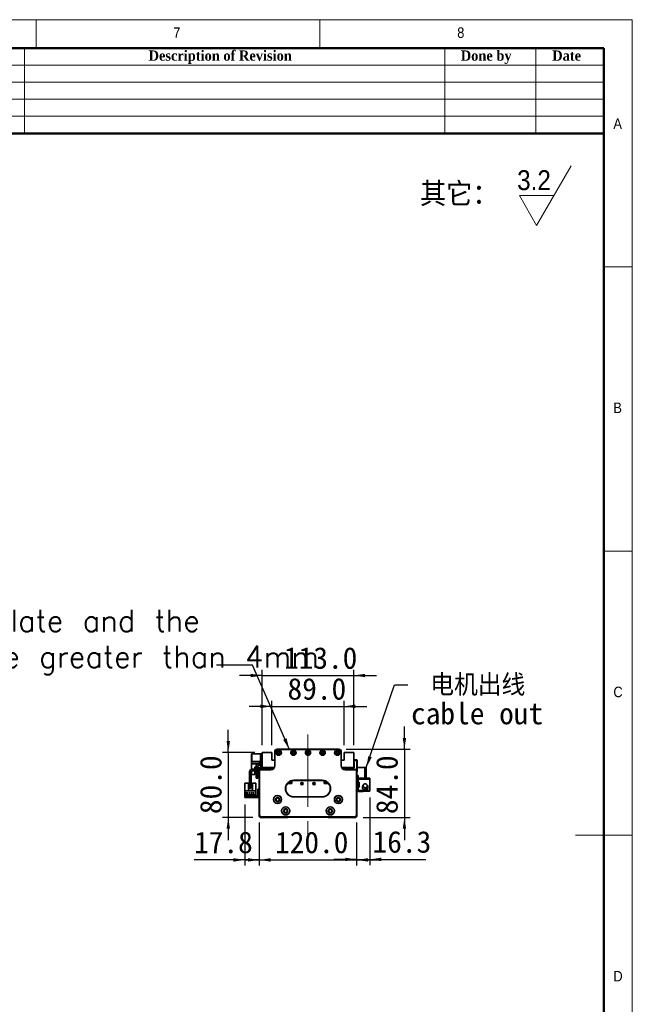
# Model space of a CAD drawing. Header units: millimetres. Extents: x 35 to 2905, y 35 to 2044.
# Tile 11 of 11: x 2150 to 2905, y 831 to 2044. Entities that reach past the tile are written whole.
import ezdxf

# ---------------------------------------------------------------- set-up
doc = ezdxf.new("R2010")
doc.units = ezdxf.units.MM
doc.header["$LTSCALE"] = 7
doc.linetypes.add('CENTERX2', pattern=[20.32, 12.7, -2.54, 2.54, -2.54])
doc.layers.add('黑色实线', color=7, linetype='Continuous')
doc.styles.add('SLDTEXTSTYLE0', font='Gothic.ttf', dxfattribs={"width": 0.913, "bigfont": 'bigfont'})
doc.styles.add('SLDTEXTSTYLE1', font='Gothic.ttf', dxfattribs={"width": 0.913})
doc.styles.add('SLDTEXTSTYLE2', font='timesbd.ttf', dxfattribs={"width": 0.933})
doc.styles.add('SLDTEXTSTYLE8', font='txt')
doc.styles.add('SLDTEXTSTYLE9', font='txt', dxfattribs={"bigfont": 'bigfont'})
doc.dimstyles.new('SLDDIMSTYLE0', dxfattribs={"dimtxt": 26.6, "dimasz": 14, "dimexe": 0, "dimexo": 0.0625, "dimgap": 6.65, "dimtad": 2, "dimdec": 1, "dimrnd": 1e-09, "dimzin": 4, "dimdsep": 46, "dimtxsty": 'SLDTEXTSTYLE8', "dimsah": 1, "dimcen": 0.09, "dimadec": 0, "dimazin": 1, "dimtfac": 1, "dimtdec": 1, "dimtmove": 0, "dimatfit": 0, "dimfxl": 0, "dimfrac": 2, "dimtolj": 1, "dimtzin": 12, "dimarcsym": 0})
doc.dimstyles.new('SLDDIMSTYLE1', dxfattribs={"dimtxt": 26.6, "dimasz": 14, "dimexe": 0, "dimexo": 0.0625, "dimgap": 6.65, "dimtad": 2, "dimdec": 1, "dimrnd": 1e-09, "dimzin": 12, "dimdsep": 46, "dimtxsty": 'SLDTEXTSTYLE8', "dimsah": 1, "dimcen": 0.09, "dimadec": 0, "dimazin": 3, "dimtfac": 1, "dimtdec": 1, "dimtmove": 0, "dimatfit": 0, "dimfxl": 0, "dimfrac": 2, "dimtolj": 1, "dimtzin": 12, "dimarcsym": 0})
doc.dimstyles.new('SLDDIMSTYLE2', dxfattribs={"dimtxt": 0.18, "dimasz": 14, "dimexe": 0, "dimexo": 0.0625, "dimgap": 0, "dimtad": 0, "dimtih": 1, "dimtoh": 1, "dimdec": 0, "dimrnd": 1e-09, "dimzin": 0, "dimdsep": 46, "dimtxsty": 'Standard', "dimsah": 1, "dimcen": 0.09, "dimadec": 0, "dimazin": 0, "dimtfac": 14, "dimtdec": 0, "dimtofl": 0, "dimtmove": 0, "dimatfit": 3, "dimfxl": 0, "dimfrac": 2, "dimtolj": 1, "dimtzin": 0, "dimarcsym": 0})

# ---------------------------------------------------------------- blocks, each defined once
blk = doc.blocks.new('SW_SFSYMBOL_0')
at = {"color": 0, "linetype": 'Continuous', "lineweight": 18}
for p, q in [((24, -36.7), (66.5, 36.8)), ((24, -36.7), (2.8, 0)), ((45.3, 0), (2.8, 0))]:
    blk.add_line(p, q, dxfattribs=at)
at = {"color": 0, "linetype": 'Continuous', "lineweight": 18, "insert": (0, 31.3), "char_height": 24.5, "attachment_point": 1, "style": 'SLDTEXTSTYLE1'}
blk.add_mtext('3.2', dxfattribs=at)
blk = doc.blocks.new('_D')
at = {"layer": '黑色实线'}
for p, q in [((2445.2, 1055.1), (2445.2, 1002.2)), ((2565.2, 1055.1), (2565.2, 1002.2)), ((2445.2, 1009.2), (2417.2, 1009.2)), ((2445.2, 1009.2), (2565.2, 1009.2)), ((2565.2, 1009.2), (2593.2, 1009.2))]:
    blk.add_line(p, q, dxfattribs=at)
for points in [[(2445.2, 1009.2), (2431.2, 1011.3), (2431.2, 1007.1)], [(2565.2, 1009.2), (2579.2, 1007.1), (2579.2, 1011.3)]]:
    blk.add_solid(points, dxfattribs=at)
at = {"layer": '黑色实线', "insert": (2464.6, 1044.1), "char_height": 26.6, "attachment_point": 1, "style": 'SLDTEXTSTYLE8'}
blk.add_mtext('120.0', dxfattribs=at)
blk = doc.blocks.new('_D_1')
at = {"layer": '黑色实线'}
for p, q in [((2427.4, 1077.3), (2427.4, 1002.2)), ((2445.2, 1055.1), (2445.2, 1002.2)), ((2427.4, 1009.2), (2364.8, 1009.2)), ((2427.4, 1009.2), (2445.2, 1009.2)), ((2445.2, 1009.2), (2473.2, 1009.2))]:
    blk.add_line(p, q, dxfattribs=at)
for points in [[(2427.4, 1009.2), (2413.4, 1011.3), (2413.4, 1007.1)], [(2445.2, 1009.2), (2459.2, 1007.1), (2459.2, 1011.3)]]:
    blk.add_solid(points, dxfattribs=at)
at = {"layer": '黑色实线', "insert": (2364.8, 1044.1), "char_height": 26.6, "attachment_point": 1, "style": 'SLDTEXTSTYLE8'}
blk.add_mtext('17.8', dxfattribs=at)
blk = doc.blocks.new('_D_2')
at = {"layer": '黑色实线'}
for p, q in [((2581.5, 1085.9), (2581.5, 1002.8)), ((2565.2, 1055.1), (2565.2, 1002.8)), ((2565.2, 1009.8), (2537.2, 1009.8)), ((2565.2, 1009.8), (2581.5, 1009.8)), ((2581.5, 1009.8), (2650.4, 1009.8))]:
    blk.add_line(p, q, dxfattribs=at)
for points in [[(2565.2, 1009.8), (2551.2, 1011.9), (2551.2, 1007.7)], [(2581.5, 1009.8), (2595.5, 1007.7), (2595.5, 1011.9)]]:
    blk.add_solid(points, dxfattribs=at)
at = {"layer": '黑色实线', "insert": (2584.8, 1044.7), "char_height": 26.6, "attachment_point": 1, "style": 'SLDTEXTSTYLE8'}
blk.add_mtext('16.3', dxfattribs=at)
blk = doc.blocks.new('_D_3')
at = {"layer": '黑色实线'}
for p, q in [((2624.1, 1145.5), (2624.1, 1173.5)), ((2552.1, 1145.5), (2631.1, 1145.5)), ((2624.1, 1145.5), (2624.1, 1061.5)), ((2573.1, 1061.5), (2631.1, 1061.5)), ((2624.1, 1061.5), (2624.1, 1033.5))]:
    blk.add_line(p, q, dxfattribs=at)
for points in [[(2624.1, 1145.5), (2626.2, 1159.5), (2622, 1159.5)], [(2624.1, 1061.5), (2622, 1047.5), (2626.2, 1047.5)]]:
    blk.add_solid(points, dxfattribs=at)
at = {"layer": '黑色实线', "insert": (2589.2, 1065.6), "char_height": 26.6, "attachment_point": 1, "rotation": 90, "style": 'SLDTEXTSTYLE8'}
blk.add_mtext('84.0', dxfattribs=at)
blk = doc.blocks.new('_D_4')
at = {"layer": '黑色实线'}
for p, q in [((2460.7, 1150.4), (2460.7, 1205.3)), ((2549.7, 1150.4), (2549.7, 1205.3)), ((2460.7, 1198.3), (2432.7, 1198.3)), ((2460.7, 1198.3), (2549.7, 1198.3)), ((2549.7, 1198.3), (2577.7, 1198.3))]:
    blk.add_line(p, q, dxfattribs=at)
for points in [[(2460.7, 1198.3), (2446.7, 1200.4), (2446.7, 1196.2)], [(2549.7, 1198.3), (2563.7, 1196.2), (2563.7, 1200.4)]]:
    blk.add_solid(points, dxfattribs=at)
at = {"layer": '黑色实线', "insert": (2480, 1233.2), "char_height": 26.6, "attachment_point": 1, "style": 'SLDTEXTSTYLE8'}
blk.add_mtext('89.0', dxfattribs=at)
blk = doc.blocks.new('_D_5')
at = {"layer": '黑色实线'}
for p, q in [((2448.7, 1150.4), (2448.7, 1243.3)), ((2561.7, 1150.4), (2561.7, 1243.3)), ((2448.7, 1236.3), (2420.7, 1236.3)), ((2448.7, 1236.3), (2561.7, 1236.3)), ((2561.7, 1236.3), (2589.7, 1236.3))]:
    blk.add_line(p, q, dxfattribs=at)
for points in [[(2448.7, 1236.3), (2434.7, 1238.4), (2434.7, 1234.2)], [(2561.7, 1236.3), (2575.7, 1234.2), (2575.7, 1238.4)]]:
    blk.add_solid(points, dxfattribs=at)
at = {"layer": '黑色实线', "insert": (2475.6, 1271.2), "char_height": 26.6, "attachment_point": 1, "style": 'SLDTEXTSTYLE8'}
blk.add_mtext('113.0', dxfattribs=at)
blk = doc.blocks.new('_D_6')
at = {"layer": '黑色实线'}
for p, q in [((2407, 1141.5), (2407, 1169.5)), ((2439.9, 1141.5), (2400, 1141.5)), ((2407, 1141.5), (2407, 1061.5)), ((2437.4, 1061.5), (2400, 1061.5)), ((2407, 1061.5), (2407, 1033.5))]:
    blk.add_line(p, q, dxfattribs=at)
for points in [[(2407, 1141.5), (2409.1, 1155.5), (2404.9, 1155.5)], [(2407, 1061.5), (2404.9, 1047.5), (2409.1, 1047.5)]]:
    blk.add_solid(points, dxfattribs=at)
at = {"layer": '黑色实线', "insert": (2372.1, 1065.6), "char_height": 26.6, "attachment_point": 1, "rotation": 90, "style": 'SLDTEXTSTYLE8'}
blk.add_mtext('80.0', dxfattribs=at)
blk = doc.blocks.new('SW_NOTE_3')
at = {"layer": '黑色实线', "color": 0, "char_height": 26.6, "attachment_point": 1}
for s, insert, style in [(' 电机出线', (4, 13.3), 'SLDTEXTSTYLE9'), ('cable out', (4, -21.8), 'SLDTEXTSTYLE8')]:
    blk.add_mtext(s, dxfattribs=dict(at, insert=insert, style=style))
blk = doc.blocks.new('SW_NOTE_4')
at = {"layer": '黑色实线', "color": 0, "insert": (-876.2, 68.1), "char_height": 26.6, "attachment_point": 1, "style": 'SLDTEXTSTYLE9'}
blk.add_mtext('The distance between the load plate and the \\Psteel belt protection belt shall be greater than 4mm', dxfattribs=at)

msp = doc.modelspace()

# ---------------------------------------------------------------- linework, layer by layer
at = {"color": 7, "linetype": 'Continuous', "lineweight": 18}
for p, q in [((2905, 2044), (35, 2044)), ((2170, 2044), (2170, 2009)), ((2520, 2009), (2520, 2044)), ((2905, 35), (2905, 2044)), ((70, 2009), (2870, 2009)), ((2156, 2009), (2156, 1904)), ((2674, 2009), (2674, 1904)), ((2786, 2009), (2786, 1904)), ((2870, 2009), (2870, 1904)), ((2870, 2009), (2870, 70)), ((2030, 1988), (2870, 1988)), ((2030, 1967), (2870, 1967)), ((2030, 1946), (2870, 1946)), ((2030, 1925), (2870, 1925)), ((2905, 1739.5), (2870, 1739.5)), ((2870, 1389.5), (2905, 1389.5)), ((2905, 1039.5), (2835, 1039.5))]:
    msp.add_line(p, q, dxfattribs=at)
at = {"color": 7, "linetype": 'Continuous', "lineweight": 50}
for p, q in [((2870, 2009), (70, 2009)), ((2870, 2009), (2870, 70)), ((2870, 1904), (2030, 1904))]:
    msp.add_line(p, q, dxfattribs=at)
at = {"color": 7, "linetype": 'Continuous', "lineweight": 35}
for p, q in [((2436.0425731, 1140.0201636), (2435.7425755, 1139.720166)), ((2436.0425731, 1140.0201636), (2436.0425731, 1139.720166)), ((2436.0425731, 1140.0201636), (2446.7425754, 1140.0201636)), ((2446.7425754, 1140.0201636), (2448.7425758, 1140.0201636)), ((2446.7425754, 1139.0201616), (2446.7425754, 1140.0201636)), ((2448.7425758, 1141.5201666), (2448.7425758, 1123.0201627)), ((2460.742574, 1141.5201666), (2448.7425758, 1141.5201666)), ((2460.742574, 1132.020166), (2460.742574, 1141.5201666)), ((2464.2236417, 1142.7201646), (2464.2236417, 1140.7201606)), ((2464.2236417, 1142.7201646), (2464.2543865, 1142.7201646)), ((2464.2236417, 1140.7201606), (2464.2477145, 1140.7201606)), ((2464.2477145, 1142.5201612), (2464.5477122, 1142.5201612)), ((2464.2477145, 1125.520164), (2464.2477145, 1142.5201612)), ((2464.5477122, 1142.5201612), (2464.5477122, 1125.520164)), ((2467.2477132, 1145.5201673), (2467.2477132, 1145.2201622)), ((2467.2477132, 1145.5201673), (2543.2477144, 1145.5201673)), ((2543.2477144, 1145.2201622), (2467.2477132, 1145.2201622)), ((2543.2477144, 1145.5201673), (2543.2477144, 1145.2201622)), ((2546.2477131, 1142.5201612), (2545.9477117, 1142.5201612)), ((2545.9477117, 1125.520164), (2545.9477117, 1142.5201612)), ((2546.2410374, 1142.7201646), (2546.2708434, 1142.7201646)), ((2546.2477131, 1142.5201612), (2546.2477131, 1125.520164)), ((2546.2708434, 1140.7201606), (2546.2477131, 1140.7201606)), ((2546.2708434, 1142.7201646), (2546.2708434, 1140.7201606)), ((2549.7425755, 1141.5201666), (2549.7425755, 1132.020166)), ((2561.7425738, 1141.5201666), (2549.7425755, 1141.5201666)), ((2561.7425738, 1123.0201627), (2561.7425738, 1141.5201666)), ((2435.4425779, 1127.4201627), (2435.4425779, 1130.0201657)), ((2435.4425779, 1130.0201657), (2446.7425754, 1130.0201657)), ((2436.0425731, 1139.720166), (2435.7425755, 1139.5958977)), ((2435.7425755, 1139.5958977), (2435.7425755, 1139.720166)), ((2435.7425755, 1130.4444278), (2435.7425755, 1139.5958977)), ((2436.0425731, 1130.3201633), (2435.7425755, 1130.4444278)), ((2435.7425755, 1130.3201633), (2435.7425755, 1130.4444278)), ((2435.7425755, 1130.3201633), (2436.0425731, 1130.0201657)), ((2436.0425731, 1139.720166), (2436.0425731, 1130.3201633)), ((2446.7425754, 1139.720166), (2436.0425731, 1139.720166)), ((2436.0425731, 1130.3201633), (2436.0425731, 1130.0201657)), ((2436.0425731, 1130.3201633), (2446.7425754, 1130.3201633)), ((2448.7425758, 1139.0201616), (2446.7425754, 1139.0201616)), ((2446.7425754, 1139.0201616), (2446.7425754, 1130.520163)), ((2446.7425754, 1130.520163), (2448.7425758, 1130.520163)), ((2446.7425754, 1129.5201647), (2446.7425754, 1130.520163)), ((2448.7425758, 1129.5201647), (2446.7425754, 1129.5201647)), ((2446.7425754, 1129.5201647), (2446.7425754, 1122.5201654)), ((2464.2477145, 1132.020166), (2460.742574, 1132.020166)), ((2549.7425755, 1132.020166), (2546.2477131, 1132.020166)), ((2561.7425738, 1132.5201633), (2565.4425768, 1132.5201633)), ((2565.4425768, 1131.520165), (2561.7425738, 1131.520165)), ((2561.7425738, 1130.0201657), (2562.2425748, 1130.0201657)), ((2562.2425748, 1130.0201657), (2562.2425748, 1122.0201644)), ((2565.4425768, 1131.520165), (2565.4425768, 1132.5201633)), ((2565.4425768, 1132.5201633), (2565.7425744, 1132.2201657)), ((2565.4425768, 1118.5201647), (2565.4425768, 1131.520165)), ((2565.4425768, 1131.520165), (2565.7425744, 1131.3959005)), ((2565.7425744, 1132.2201657), (2565.7425744, 1131.3959005)), ((2565.7425744, 1131.3959005), (2565.7425744, 1118.6444292)), ((2433.2425779, 1117.5201627), (2433.2425779, 1098.5201633)), ((2435.2425745, 1117.5201627), (2435.2425745, 1098.5201633)), ((2435.4425779, 1127.4201627), (2443.1021398, 1127.4201627)), ((2435.4425779, 1120.7697781), (2435.4425779, 1127.4201627)), ((2435.4425779, 1114.5201641), (2435.4425779, 1118.2684953)), ((2445.2425724, 1121.0201624), (2436.7425775, 1121.0201624)), ((2445.2425724, 1119.0201658), (2436.7425775, 1119.0201658)), ((2439.7425761, 1123.5201637), (2441.2425717, 1123.5201637)), ((2439.7425761, 1121.0201624), (2439.7425761, 1123.5201637)), ((2439.7425761, 1114.5201641), (2439.7425761, 1119.0201658)), ((2441.2425717, 1124.0410338), (2441.2425717, 1121.0201624)), ((2441.2425717, 1119.0201658), (2441.2425717, 1118.0201637)), ((2441.2425717, 1118.0201637), (2443.2425758, 1118.0201637)), ((2441.2425717, 1110.0201624), (2441.2425717, 1118.0201637)), ((2443.2425758, 1124.0201647), (2443.2425758, 1121.0201624)), ((2443.2425758, 1123.5201637), (2444.7425788, 1123.5201637)), ((2443.2425758, 1119.0201658), (2443.2425758, 1118.0201637)), ((2443.2425758, 1118.0201637), (2443.2425758, 1110.0201624)), ((2444.7425788, 1123.5201637), (2444.7425788, 1121.0201624)), ((2444.7425788, 1119.0201658), (2444.7425788, 1114.5201641)), ((2445.5477109, 1119.0201658), (2445.2477133, 1119.0201658)), ((2445.2477133, 1064.0201642), (2445.2477133, 1119.0201658)), ((2445.5477109, 1119.0201658), (2445.5477109, 1064.1444287)), ((2446.7477126, 1120.2201637), (2446.7477126, 1120.5201651)), ((2446.7477126, 1120.5201651), (2459.2477119, 1120.5201651)), ((2459.2477119, 1120.2201637), (2446.7477126, 1120.2201637)), ((2448.7425758, 1123.0201627), (2463.5778403, 1123.0201627)), ((2448.7425758, 1123.0201627), (2448.7425758, 1122.5201654)), ((2449.0425734, 1120.5201651), (2449.0425734, 1123.0201627)), ((2450.7425761, 1123.0201627), (2449.7425741, 1122.0201644)), ((2449.7425741, 1122.0201644), (2449.7425741, 1120.5201651)), ((2451.2425771, 1122.0201644), (2450.2425751, 1121.0201624)), ((2450.2425751, 1121.0201624), (2450.2425751, 1120.5201651)), ((2451.2425771, 1121.9201627), (2450.3425768, 1121.0201624)), ((2450.3425768, 1121.0201624), (2450.3425768, 1120.5201651)), ((2462.8184287, 1122.0201644), (2451.2425771, 1122.0201644)), ((2462.7175851, 1121.9201627), (2451.2425771, 1121.9201627)), ((2459.2477119, 1120.2201637), (2459.2477119, 1120.5201651)), ((2461.8746823, 1122.8130589), (2461.6675748, 1123.0201627)), ((2463.2477125, 1122.5201654), (2462.5817871, 1122.5201654)), ((2464.5477122, 1125.520164), (2464.2477145, 1125.520164)), ((2546.2477131, 1125.520164), (2545.9477117, 1125.520164)), ((2546.9175873, 1123.0201627), (2561.7425738, 1123.0201627)), ((2547.9033625, 1122.5201654), (2547.2477151, 1122.5201654)), ((2559.2425762, 1122.0201644), (2547.6769989, 1122.0201644)), ((2559.2425762, 1121.9201627), (2547.7778425, 1121.9201627)), ((2548.8175748, 1123.0201627), (2548.6104673, 1122.8130589)), ((2551.247712, 1120.5201651), (2563.747715, 1120.5201651)), ((2551.247712, 1120.5201651), (2551.247712, 1120.2201637)), ((2563.747715, 1120.2201637), (2551.247712, 1120.2201637)), ((2560.2425745, 1121.0201624), (2559.2425762, 1122.0201644)), ((2560.1425765, 1121.0201624), (2559.2425762, 1121.9201627)), ((2560.7425755, 1122.0201644), (2559.7425735, 1123.0201627)), ((2560.1425765, 1120.5201651), (2560.1425765, 1121.0201624)), ((2560.2425745, 1120.5201651), (2560.2425745, 1121.0201624)), ((2560.7425755, 1120.5201651), (2560.7425755, 1122.0201644)), ((2562.2425748, 1122.0201644), (2560.7425755, 1122.0201644)), ((2562.2425748, 1123.0201627), (2561.7425738, 1123.0201627)), ((2563.747715, 1120.5201651), (2563.747715, 1120.2201637)), ((2564.947713, 1064.1444287), (2564.947713, 1119.0201658)), ((2565.2477143, 1119.0201658), (2564.947713, 1119.0201658)), ((2565.2477143, 1119.0201658), (2565.2477143, 1064.0201642)), ((2565.2477143, 1118.5201647), (2565.4425768, 1118.5201647)), ((2565.4425768, 1117.5201627), (2565.2477143, 1117.5201627)), ((2565.4425768, 1118.5201647), (2565.7425744, 1118.6444292)), ((2565.4425768, 1117.5201627), (2565.4425768, 1118.5201647)), ((2565.7425744, 1117.8201641), (2565.4425768, 1117.5201627)), ((2575.1425734, 1123.0201627), (2565.7425744, 1123.0201627)), ((2565.7425744, 1118.6444292), (2565.7425744, 1117.8201641)), ((2575.1425734, 1110.0201624), (2575.1425734, 1123.0201627)), ((2575.1425734, 1123.0201627), (2577.1425774, 1123.0201627)), ((2577.1425774, 1123.0201627), (2577.1425774, 1110.0201624)), ((2427.44771, 1103.7170569), (2431.7477157, 1103.7170569)), ((2427.44771, 1103.7170569), (2427.44771, 1094.4170578)), ((2431.7477157, 1094.7170573), (2431.7477157, 1103.7170569)), ((2439.7425761, 1114.5201641), (2435.4425779, 1114.5201641)), ((2436.747711, 1103.7170569), (2436.747711, 1094.7170573)), ((2436.747711, 1103.7170569), (2441.0477167, 1103.7170569)), ((2441.0477167, 1103.7170569), (2441.0477167, 1094.4170578)), ((2443.2425758, 1110.0201624), (2441.2425717, 1110.0201624)), ((2445.2477133, 1114.5201641), (2444.7425788, 1114.5201641)), ((2480.1483711, 1103.5201641), (2482.5425761, 1103.5201641)), ((2483.1425751, 1104.120165), (2482.5425761, 1103.5201641)), ((2482.5425761, 1103.5201641), (2482.7425757, 1103.5201641)), ((2482.7425757, 1103.5201641), (2483.2425749, 1104.0201633)), ((2483.1425751, 1104.120165), (2483.1425751, 1105.8966907)), ((2483.2425749, 1104.0201633), (2483.2425749, 1105.9478576)), ((2483.2425749, 1104.120165), (2483.4425745, 1104.3201646)), ((2483.4425745, 1104.3201646), (2483.4425745, 1106.0460041)), ((2483.7425759, 1104.6201641), (2483.4425745, 1104.3201646)), ((2483.7425759, 1104.6201641), (2483.7425759, 1106.1830724)), ((2485.2425752, 1103.1201648), (2485.2425752, 1106.7012938)), ((2487.7477137, 1107.3201651), (2522.747713, 1107.3201651)), ((2487.7477137, 1107.3201651), (2487.7477137, 1107.0201638)), ((2522.747713, 1107.0201638), (2487.7477137, 1107.0201638)), ((2522.747713, 1107.3201651), (2522.747713, 1107.0201638)), ((2525.2425743, 1106.7039462), (2525.2425743, 1103.1201648)), ((2526.2425745, 1106.3895802), (2526.2425745, 1103.2201647)), ((2526.7425755, 1106.1875577), (2526.7425755, 1104.6201641)), ((2526.7425755, 1104.6201641), (2527.2425747, 1104.120165)), ((2527.2425747, 1105.9530358), (2527.2425747, 1104.0201633)), ((2527.2425747, 1104.0201633), (2527.7425757, 1103.5201641)), ((2527.3425745, 1105.9020142), (2527.3425745, 1104.120165)), ((2527.3425745, 1104.120165), (2527.9425753, 1103.5201641)), ((2527.7425757, 1103.5201641), (2527.9425753, 1103.5201641)), ((2527.9425753, 1103.5201641), (2530.3470546, 1103.5201641)), ((2567.1425758, 1113.0201648), (2565.2477143, 1113.0201648)), ((2567.1425758, 1110.0201624), (2567.1425758, 1113.0201648)), ((2575.1425734, 1110.0201624), (2567.1425758, 1110.0201624)), ((2567.1425758, 1110.0201624), (2567.1425758, 1108.8201645)), ((2567.1425758, 1104.8201638), (2567.1425758, 1108.8201645)), ((2567.1425758, 1108.8201645), (2581.5425774, 1108.8201645)), ((2567.1425758, 1104.8201638), (2567.1425758, 1104.3201646)), ((2568.1425741, 1104.8201638), (2567.1425758, 1104.8201638)), ((2567.1425758, 1104.3201646), (2567.1425758, 1099.3201638)), ((2568.1425741, 1104.3201646), (2567.1425758, 1104.3201646)), ((2568.1425741, 1098.8201647), (2568.1425741, 1104.8201638)), ((2573.1425768, 1110.0201624), (2573.1425768, 1109.8201628)), ((2581.5425774, 1109.8201628), (2573.1425768, 1109.8201628)), ((2577.1425774, 1110.0201624), (2575.1425734, 1110.0201624)), ((2581.5425774, 1109.8201628), (2581.5425774, 1108.8201645)), ((2581.5425774, 1108.8201645), (2581.5425774, 1094.820164)), ((2427.44771, 1094.4170578), (2427.44771, 1088.2170572)), ((2441.0477167, 1094.4170578), (2427.44771, 1094.4170578)), ((2431.1877152, 1091.7670577), (2428.6877101, 1091.7670577)), ((2428.6877101, 1091.7670577), (2428.6877101, 1091.4670563)), ((2428.6877101, 1091.4670563), (2431.1877152, 1091.4670563)), ((2431.1877152, 1091.4670563), (2431.1877152, 1091.7670577)), ((2436.747711, 1094.7170573), (2431.7477157, 1094.7170573)), ((2433.727715, 1091.7670577), (2432.2277119, 1091.7670577)), ((2432.2277119, 1091.7670577), (2432.2277119, 1091.4670563)), ((2432.2277119, 1091.4670563), (2433.727715, 1091.4670563)), ((2433.2425779, 1097.520165), (2433.2425779, 1098.5201633)), ((2433.2425779, 1098.5201633), (2435.2425745, 1098.5201633)), ((2435.2425745, 1097.520165), (2433.2425779, 1097.520165)), ((2433.727715, 1091.4670563), (2433.727715, 1091.7670577)), ((2436.2677148, 1091.7670577), (2434.7677117, 1091.7670577)), ((2434.7677117, 1091.7670577), (2434.7677117, 1091.4670563)), ((2434.7677117, 1091.4670563), (2436.2677148, 1091.4670563)), ((2435.2425745, 1098.5201633), (2435.2425745, 1097.520165)), ((2436.2677148, 1091.4670563), (2436.2677148, 1091.7670577)), ((2438.8077145, 1091.7670577), (2437.3077115, 1091.7670577)), ((2437.3077115, 1091.7670577), (2437.3077115, 1091.4670563)), ((2437.3077115, 1091.4670563), (2438.8077145, 1091.4670563)), ((2438.8077145, 1091.4670563), (2438.8077145, 1091.7670577)), ((2441.0477167, 1088.2170572), (2441.0477167, 1094.4170578)), ((2443.2477167, 1095.2170564), (2443.2477167, 1096.2170566)), ((2443.2477167, 1096.2170566), (2445.2477133, 1096.2170566)), ((2445.2477133, 1095.2170564), (2443.2477167, 1095.2170564)), ((2443.2477167, 1087.217057), (2443.2477167, 1095.2170564)), ((2479.823699, 1103.1201648), (2485.2425752, 1103.1201648)), ((2479.9016954, 1103.2201647), (2485.2425752, 1103.2201647)), ((2525.2425743, 1103.2201647), (2530.5937322, 1103.2201647)), ((2525.2425743, 1103.1201648), (2530.6717267, 1103.1201648)), ((2567.1425758, 1098.8201647), (2567.1425758, 1099.3201638)), ((2567.1425758, 1099.3201638), (2568.1425741, 1099.3201638)), ((2567.1425758, 1094.820164), (2567.1425758, 1098.8201647)), ((2567.1425758, 1098.8201647), (2568.1425741, 1098.8201647)), ((2567.1425758, 1094.820164), (2567.1425758, 1093.6201642)), ((2581.5425774, 1094.820164), (2567.1425758, 1094.820164)), ((2573.1425768, 1093.6201642), (2567.1425758, 1093.6201642)), ((2572.5918075, 1099.6171347), (2572.4925732, 1098.8201647)), ((2572.8264859, 1100.255059), (2572.69131, 1099.9392233)), ((2572.7033576, 1100.3991998), (2572.7373695, 1100.4103607)), ((2572.7373695, 1097.2299686), (2572.7033576, 1097.2411277)), ((2572.8592163, 1100.2389508), (2572.7367585, 1100.2992092)), ((2572.7373695, 1100.4103607), (2573.121134, 1100.9853556)), ((2572.8974527, 1100.3315895), (2572.7373695, 1100.4103607)), ((2573.1425768, 1093.8201639), (2581.5425774, 1093.8201639)), ((2573.1425768, 1093.8201639), (2573.1425768, 1093.6201642)), ((2578.0343002, 1099.3731188), (2578.0617109, 1099.3938519)), ((2581.5425774, 1094.820164), (2581.5425774, 1093.8201639)), ((2427.44771, 1086.2170568), (2427.44771, 1088.2170572)), ((2427.44771, 1088.2170572), (2428.447712, 1088.2170572)), ((2428.447712, 1086.2170568), (2427.44771, 1086.2170568)), ((2440.7477116, 1089.5170568), (2427.7477151, 1089.5170568)), ((2427.7477151, 1089.5170568), (2427.7477151, 1088.8170571)), ((2427.7477151, 1088.8170571), (2440.7477116, 1088.8170571)), ((2428.447712, 1088.2170572), (2428.447712, 1086.2170568)), ((2442.2477147, 1088.2170572), (2428.447712, 1088.2170572)), ((2442.2477147, 1086.2170568), (2428.447712, 1086.2170568)), ((2440.7477116, 1088.8170571), (2440.7477116, 1089.5170568)), ((2442.2477147, 1088.2170572), (2442.2477147, 1086.2170568)), ((2443.2477167, 1087.217057), (2445.2477133, 1087.217057)), ((2443.2477167, 1086.2170568), (2443.2477167, 1087.217057)), ((2445.2477133, 1086.2170568), (2443.2477167, 1086.2170568)), ((2487.7477137, 1087.0201642), (2522.747713, 1087.0201642)), ((2487.7477137, 1087.0201642), (2487.7477137, 1086.7201638)), ((2522.747713, 1086.7201638), (2487.7477137, 1086.7201638)), ((2522.747713, 1087.0201642), (2522.747713, 1086.7201638)), ((2445.5477109, 1064.1444287), (2445.2477133, 1064.0201642)), ((2447.2477136, 1062.0201639), (2445.2477133, 1064.0201642)), ((2445.2477133, 1062.5201639), (2445.2477133, 1064.0201642)), ((2446.2477116, 1061.5201638), (2445.2477133, 1062.5201639)), ((2445.5477109, 1064.1444287), (2447.3719781, 1062.3201643)), ((2480.2477134, 1061.5201638), (2446.2477116, 1061.5201638)), ((2447.3719781, 1062.3201643), (2447.2477136, 1062.0201639)), ((2563.247714, 1062.0201639), (2447.2477136, 1062.0201639)), ((2447.3719781, 1062.3201643), (2563.1234495, 1062.3201643)), ((2480.2477134, 1061.5201638), (2480.7477126, 1062.0201639)), ((2530.2477142, 1061.5201638), (2529.7477132, 1062.0201639)), ((2564.2477123, 1061.5201638), (2530.2477142, 1061.5201638)), ((2563.1234495, 1062.3201643), (2564.947713, 1064.1444287)), ((2563.1234495, 1062.3201643), (2563.247714, 1062.0201639)), ((2565.2477143, 1064.0201642), (2563.247714, 1062.0201639)), ((2564.2477123, 1061.5201638), (2565.2477143, 1062.5201639)), ((2564.947713, 1064.1444287), (2565.2477143, 1064.0201642)), ((2565.2477143, 1062.5201639), (2565.2477143, 1064.0201642))]:
    msp.add_line(p, q, dxfattribs=at)
at = {"color": 7, "linetype": 'Continuous', "lineweight": 35, "flags": 128}
msp.add_lwpolyline([(2442.2477147, 1086.2170568), (2442.8329876, 1086.274701), (2443.2477167, 1086.3886297)], dxfattribs=at)
at = {"color": 7, "linetype": 'Continuous', "lineweight": 35}
for centre, radius in [((2469.2477133, 1141.2701642), 3.25), ((2469.2477133, 1141.2701642), 3), ((2469.2477133, 1141.2701642), 1.6), ((2469.2477133, 1141.2701642), 1.25), ((2487.2477133, 1141.2701642), 3.25), ((2487.2477133, 1141.2701642), 3), ((2487.2477133, 1141.2701642), 1.6), ((2487.2477133, 1141.2701642), 1.25), ((2505.2477133, 1141.2701642), 3.25), ((2505.2477133, 1141.2701642), 3), ((2505.2477133, 1141.2701642), 1.6), ((2505.2477133, 1141.2701642), 1.25), ((2523.2477133, 1141.2701642), 3.25), ((2523.2477133, 1141.2701642), 3), ((2523.2477133, 1141.2701642), 1.6), ((2523.2477133, 1141.2701642), 1.25), ((2541.2477133, 1141.2701642), 3.25), ((2541.2477133, 1141.2701642), 3), ((2541.2477133, 1141.2701642), 1.6), ((2541.2477133, 1141.2701642), 1.25), ((2497.7425752, 1103.2201642), 1.525), ((2497.7425752, 1103.2201642), 1.25), ((2512.7425752, 1103.2201642), 1.525), ((2512.7425752, 1103.2201642), 1.25), ((2467.7477133, 1083.5506874), 5.025), ((2467.7477133, 1083.5506874), 5), ((2467.7477133, 1083.5506874), 2.65), ((2467.7477133, 1083.5506874), 2.1), ((2542.7477133, 1083.5506874), 5.025), ((2542.7477133, 1083.5506874), 5), ((2542.7477133, 1083.5506874), 2.65), ((2542.7477133, 1083.5506874), 2.1), ((2477.7477133, 1069.5506874), 5.025), ((2477.7477133, 1069.5506874), 5), ((2477.7477133, 1069.5506874), 2.65), ((2477.7477133, 1069.5506874), 2.1), ((2532.7477133, 1069.5506874), 5.025), ((2532.7477133, 1069.5506874), 5), ((2532.7477133, 1069.5506874), 2.65), ((2532.7477133, 1069.5506874), 2.1)]:
    msp.add_circle(centre, radius, dxfattribs=at)
for centre, radius, start, end in [((2467.2477133, 1142.5201642), 3, 90, 180), ((2467.2477133, 1142.5201642), 2.7, 90, 180), ((2543.2477133, 1142.5201642), 3, 0, 90), ((2543.2477133, 1142.5201642), 2.7, 0, 90), ((2445.2425752, 1124.0410338), 4, 94.7801918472, 180), ((2444.7425752, 1130.0201642), 2, 274.7801918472, 0), ((2436.7425752, 1117.5201642), 3.5, 90, 180), ((2436.7425752, 1117.5201642), 1.5, 90, 180), ((2445.2425752, 1124.0201642), 2, 94.7801918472, 180), ((2444.7425752, 1129.9992946), 4, 274.7801918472, 300), ((2445.2425752, 1122.5201642), 1.5, 270, 0), ((2446.7477133, 1119.0201642), 1.5, 90, 180), ((2446.7477133, 1119.0201642), 1.2, 90, 180), ((2445.2425752, 1122.5201642), 3.5, 325.150095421, 0), ((2459.2477133, 1125.5201642), 5.3, 270, 0), ((2459.2477133, 1125.5201642), 5, 270, 0), ((2462.5817888, 1123.5201642), 1, 225, 270), ((2551.2477133, 1125.5201642), 5.3, 180, 270), ((2551.2477133, 1125.5201642), 5, 180, 270), ((2547.9033617, 1123.5201642), 1, 270, 315), ((2563.7477133, 1119.0201642), 1.5, 0, 90), ((2563.7477133, 1119.0201642), 1.2, 0, 90), ((2487.7477133, 1097.0201642), 10.3, 90, 270), ((2487.7477133, 1097.0201642), 10, 90, 270), ((2522.7477133, 1097.0201642), 10.3, 270, 90), ((2522.7477133, 1097.0201642), 10, 270, 90), ((2575.7425752, 1098.8201642), 3.4, 207.8854130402, 44.3134751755), ((2575.7425752, 1098.8201642), 3.45, 237.5742082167, 0), ((2575.7425752, 1098.8201642), 2.5, 274.0682455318, 11.0547454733), ((2575.7425752, 1098.8201642), 2.6, 277.2742732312, 10.9089677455), ((2575.7425752, 1098.8201642), 3.45, 0, 47.8989058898), ((2442.2477133, 1089.2170572), 1, 270, 0)]:
    msp.add_arc(centre, radius, start, end, dxfattribs=at)
for points, knots in [([(2573.5689586, 1101.7468533), (2573.3871688, 1101.3878427), (2573.0540596, 1100.7299963), (2572.5945334, 1099.6707561), (2572.3746639, 1098.8501713), (2572.3186507, 1098.180427), (2572.4219333, 1097.6200855), (2572.6466414, 1097.0166176), (2573.0998409, 1096.4196799), (2573.7847264, 1095.9820479), (2574.5085832, 1095.744842), (2575.2706999, 1095.7417821), (2575.9797648, 1095.9763621), (2576.159729, 1096.097445), (2576.1126499, 1096.1338357), (2576.0959869, 1096.1467157)], [0, 0, 0, 0, 0.1800956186, 0.3300049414, 0.4496457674, 0.5397476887, 0.5746207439, 0.6053221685, 0.6784004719, 0.7214050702, 0.7619804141, 0.829160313, 0.8886692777, 0.9605960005, 1, 1, 1, 1]), ([(2577.1319753, 1102.5833226), (2577.3810764, 1102.3535058), (2577.879838, 1101.8933563), (2578.2847147, 1100.9760628), (2578.3260527, 1100.0585498), (2578.0458776, 1099.2635105), (2577.5350265, 1098.6470293), (2576.8416548, 1098.2368329), (2576.0343619, 1098.0724415), (2575.1951106, 1098.1765803), (2574.4163019, 1098.547318), (2573.7954741, 1099.1486831), (2573.4046314, 1099.9115269), (2573.3176602, 1100.7564472), (2573.4218084, 1101.5147425), (2573.7663019, 1102.1074522), (2574.2972715, 1102.5282943), (2575.0308786, 1102.7736344), (2575.7771085, 1102.8516222), (2576.3210642, 1102.8786496), (2576.5800588, 1102.8636951), (2576.6650804, 1102.8687138), (2576.6874066, 1102.8572569), (2576.7615786, 1102.8252268), (2576.9177039, 1102.7367298), (2577.0497819, 1102.6421688), (2577.1319753, 1102.5833226)], [0, 0, 0, 0, 0.0648169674, 0.12977944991, 0.18973232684, 0.24261739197, 0.29441272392, 0.34624336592, 0.39872375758, 0.45219913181, 0.50660097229, 0.56145214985, 0.61605109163, 0.6697717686, 0.72706921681, 0.76537680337, 0.80369057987, 0.85890853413, 0.91422882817, 0.94955487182, 0.96400091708, 0.96485039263, 0.96575889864, 0.96870980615, 0.98052781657, 1, 1, 1, 1]), ([(2577.9669767, 1097.6790989), (2578.069067, 1097.926085), (2578.2626675, 1098.3944605), (2578.307087, 1098.903675), (2578.2212561, 1099.2072667), (2578.19489, 1099.300526)], [0, 0, 0, 0, 0.4359572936, 0.82673383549, 1, 1, 1, 1])]:
    msp.add_open_spline(points, degree=3, knots=knots, dxfattribs=at)
at = {"layer": '黑色实线', "linetype": 'CENTERX2', "lineweight": 18}
msp.add_line((2505.2477133, 1163.4701642), (2505.2477133, 1019.5701642), dxfattribs=at)

# ---------------------------------------------------------------- block references
at = {"color": 7, "linetype": 'Continuous', "lineweight": 18}
msp.add_blockref('SW_SFSYMBOL_0', (2763.0281144, 1827.3217311), dxfattribs=at)
at = {"layer": '黑色实线'}
for name, p in [('SW_NOTE_4', (2392.474554, 1249.0257607)), ('SW_NOTE_3', (2628.2897372, 1224.6224028))]:
    msp.add_blockref(name, p, dxfattribs=at)

# ---------------------------------------------------------------- texts
at = {"color": 7, "linetype": 'Continuous', "lineweight": 0}
for s, insert, char_height, attachment_point, style in [('7', (2339.1666667, 2034.5241742), 12.9645833, 1, 'SLDTEXTSTYLE1'), ('8', (2689.1666667, 2034.5241742), 12.9645833, 1, 'SLDTEXTSTYLE1'), ('Description of Revision', (2397.0148124, 2006.0996184), 12.6, 2, 'SLDTEXTSTYLE2'), ('Done by', (2724.8849495, 2006.0996184), 12.6, 2, 'SLDTEXTSTYLE2'), ('Date', (2823.9952483, 2006.0996184), 12.6, 2, 'SLDTEXTSTYLE2'), ('A', (2881.6666667, 1922.5241462), 12.9645833, 1, 'SLDTEXTSTYLE1'), ('B', (2881.6666667, 1572.5241462), 12.9645833, 1, 'SLDTEXTSTYLE1'), ('C', (2881.6666667, 1222.5241462), 12.9645833, 1, 'SLDTEXTSTYLE1'), ('D', (2881.6666667, 872.5241462), 12.9645833, 1, 'SLDTEXTSTYLE1')]:
    msp.add_mtext(s, dxfattribs=dict(at, insert=insert, char_height=char_height, attachment_point=attachment_point, style=style))
at = {"color": 7, "linetype": 'Continuous', "lineweight": 18, "insert": (2643.3155876, 1843.0837321), "char_height": 25.92916667, "attachment_point": 1, "style": 'SLDTEXTSTYLE0'}
msp.add_mtext('其它：', dxfattribs=at)

# ---------------------------------------------------------------- dimensions: what is measured, and where the dimension line sits
at = {"layer": '黑色实线'}
for base, p1, p2, dimstyle, picture, middle in [((2561.7425752, 1236.2891632), (2448.7425752, 1141.5201642), (2561.7425752, 1141.5201642), 'SLDDIMSTYLE0', '_D_5', (2518.0013102, 1236.2891632)), ((2549.7425752, 1198.3293564), (2460.7425752, 1141.5201642), (2549.7425752, 1141.5201642), 'SLDDIMSTYLE0', '_D_4', (2512.8102255, 1198.3293564)), ((2581.5425752, 1009.7900557), (2565.2477133, 1064.0201642), (2581.5425752, 1094.8201642), 'SLDDIMSTYLE1', '_D_2', (2617.6158977, 1009.7900557)), ((2445.2477133, 1009.1533308), (2427.4477133, 1086.2170572), (2445.2477133, 1064.0201642), 'SLDDIMSTYLE1', '_D_1', (2397.5318664, 1009.1533308)), ((2565.2477133, 1009.1533308), (2445.2477133, 1064.0201642), (2565.2477133, 1064.0201642), 'SLDDIMSTYLE0', '_D', (2506.9532686, 1009.1533308))]:
    dim = msp.add_linear_dim(base=base, p1=p1, p2=p2, dimstyle=dimstyle, dxfattribs=at)
    dim.commit()
    dim.dimension.update_dxf_attribs({"geometry": picture, "text_midpoint": middle, "dimtype": 160})
for base, p1, p2, picture, middle in [((2406.9900081, 1061.5201642), (2448.7425752, 1141.5201642), (2446.2477133, 1061.5201642), '_D_6', (2406.9900081, 1098.3867004)), ((2624.0694893, 1061.5201642), (2543.2477133, 1145.5201642), (2564.2477133, 1061.5201642), '_D_3', (2624.0694893, 1098.3867004))]:
    dim = msp.add_linear_dim(base=base, p1=p1, p2=p2, angle=90, dimstyle='SLDDIMSTYLE0', dxfattribs=at)
    dim.commit()
    dim.dimension.update_dxf_attribs({"geometry": picture, "text_midpoint": middle, "dimtype": 160})

# ---------------------------------------------------------------- leaders
for points in [[(2482.3350146, 1145.2201642), (2436.924554, 1249.0257607), (2392.474554, 1249.0257607)], [(2577.1425752, 1123.0201642), (2611.884371, 1224.6224028), (2628.2897372, 1224.6224028)]]:
    msp.add_leader(points, dimstyle='SLDDIMSTYLE2', dxfattribs=at)

doc.saveas('drawing.dxf')
